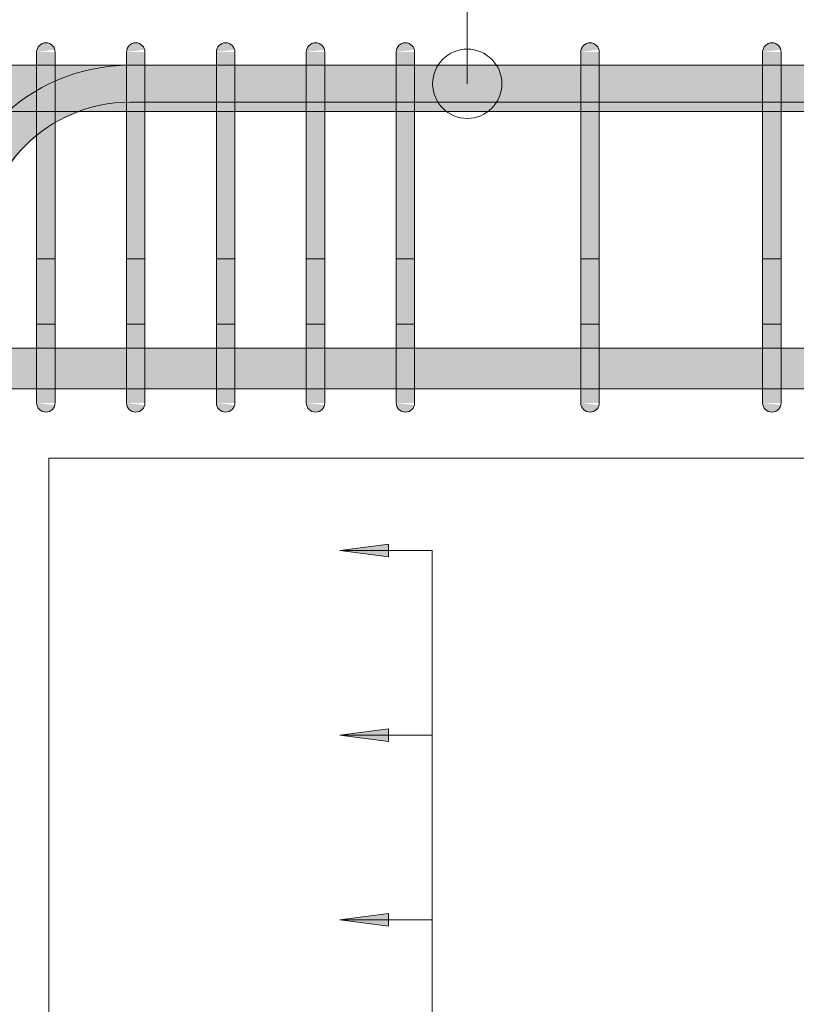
# Model space of a CAD drawing. Header units: millimetres. Extents: x 4307 to 42792, y 1610 to 10025.
# Tile 243 of 256: x 35072 to 35492, y 8374 to 8908. Entities that reach past the tile are written whole.
import ezdxf

# ---------------------------------------------------------------- set-up
doc = ezdxf.new("R2010")
doc.units = ezdxf.units.MM
for name, color, linetype, lineweight in [('A-ANNO-DIMS', 211, 'Continuous', 5), ('A-ANNO-DIMS-25', 211, 'Continuous', 5), ('S-BEAM', 12, 'Continuous', 9), ('S-COLS', 52, 'Continuous', 9), ('S-RBAR', 171, 'Continuous', 5), ('S-RBAR-IDEN', 171, 'Continuous', 5)]:
    doc.layers.add(name, color=color, linetype=linetype, lineweight=lineweight)
doc.styles.add('Arial_1', font='arial.ttf', dxfattribs={"height": 62.5})
doc.dimstyles.new('Výztuž_kusy__řezy__5', dxfattribs={"dimscale": 304.8, "dimtxt": 0.18, "dimasz": 0, "dimexe": 0, "dimexo": 0.0625, "dimgap": 0.082021, "dimtad": 1, "dimdec": 0, "dimzin": 0, "dimdsep": 46, "dimtxsty": 'Arial_1', "dimblk1": 'NONE', "dimblk2": 'NONE', "dimsah": 1, "dimcen": 0.09, "dimazin": 0, "dimtfac": 1, "dimtdec": 4, "dimtix": 1, "dimtmove": 0, "dimatfit": 3, "dimfxl": 0.164042, "dimfxlon": 1, "dimtvp": 1, "dimtfill": 1, "dimtolj": 1, "dimtzin": 0, "dimarcsym": 2})

# ---------------------------------------------------------------- blocks, each defined once
blk = doc.blocks.new('DIMBLOCK1040-V3')
at = {"layer": 'A-ANNO-DIMS-25'}
for points in [[(35244.99, 8420), (35271.28, 8416.54), (35271.28, 8423.46)], [(35244.99, 8320), (35271.28, 8316.54), (35271.28, 8323.46)]]:
    blk.add_hatch(color=256, dxfattribs=at).paths.add_polyline_path(points)
for p, q in [((35271.28, 8423.46), (35244.99, 8420)), ((35244.99, 8420), (35271.28, 8416.54)), ((35294.99, 8420), (35244.99, 8420)), ((35271.28, 8416.54), (35271.28, 8423.46)), ((35294.99, 8320), (35294.99, 8420)), ((35294.99, 8420), (35294.99, 8420)), ((35271.28, 8323.46), (35244.99, 8320)), ((35244.99, 8320), (35271.28, 8316.54)), ((35294.99, 8320), (35244.99, 8320)), ((35271.28, 8316.54), (35271.28, 8323.46)), ((35294.99, 8320), (35294.99, 8320))]:
    blk.add_line(p, q, dxfattribs=at)
blk = doc.blocks.new('_None')
blk = doc.blocks.new('DIMBLOCK1041-V3')
at = {"layer": 'A-ANNO-DIMS-25'}
for points in [[(35244.99, 8520), (35271.28, 8516.54), (35271.28, 8523.46)], [(35244.99, 8420), (35271.28, 8416.54), (35271.28, 8423.46)]]:
    blk.add_hatch(color=256, dxfattribs=at).paths.add_polyline_path(points)
for p, q in [((35271.28, 8523.46), (35244.99, 8520)), ((35271.28, 8516.54), (35271.28, 8523.46)), ((35244.99, 8520), (35271.28, 8516.54)), ((35294.99, 8520), (35244.99, 8520)), ((35294.99, 8420), (35294.99, 8520)), ((35294.99, 8520), (35294.99, 8520)), ((35271.28, 8423.46), (35244.99, 8420)), ((35244.99, 8420), (35271.28, 8416.54)), ((35294.99, 8420), (35244.99, 8420)), ((35271.28, 8416.54), (35271.28, 8423.46)), ((35294.99, 8420), (35294.99, 8420))]:
    blk.add_line(p, q, dxfattribs=at)
blk = doc.blocks.new('DIMBLOCK1042-V3')
at = {"layer": 'A-ANNO-DIMS-25'}
for points in [[(35244.99, 8620), (35271.28, 8616.54), (35271.28, 8623.46)], [(35244.99, 8520), (35271.28, 8516.54), (35271.28, 8523.46)]]:
    blk.add_hatch(color=256, dxfattribs=at).paths.add_polyline_path(points)
for p, q in [((35271.28, 8623.46), (35244.99, 8620)), ((35271.28, 8616.54), (35271.28, 8623.46)), ((35244.99, 8620), (35271.28, 8616.54)), ((35294.99, 8620), (35244.99, 8620)), ((35294.99, 8520), (35294.99, 8620)), ((35294.99, 8620), (35294.99, 8620)), ((35271.28, 8523.46), (35244.99, 8520)), ((35271.28, 8516.54), (35271.28, 8523.46)), ((35244.99, 8520), (35271.28, 8516.54)), ((35294.99, 8520), (35244.99, 8520)), ((35294.99, 8520), (35294.99, 8520))]:
    blk.add_line(p, q, dxfattribs=at)
blk = doc.blocks.new('DIMBLOCK1043-V3')
at = {"layer": 'A-ANNO-DIMS-25'}
for points in [[(35244.99, 8620), (35271.28, 8616.54), (35271.28, 8623.46)], [(35244.99, 8520), (35271.28, 8516.54), (35271.28, 8523.46)], [(35244.99, 8420), (35271.28, 8416.54), (35271.28, 8423.46)], [(35244.99, 8320), (35271.28, 8316.54), (35271.28, 8323.46)], [(35244.99, 8220), (35271.28, 8216.54), (35271.28, 8223.46)], [(35244.99, 8120), (35271.28, 8116.54), (35271.28, 8123.46)], [(35244.99, 8020), (35271.28, 8016.54), (35271.28, 8023.46)], [(35244.99, 7920), (35271.28, 7916.54), (35271.28, 7923.46)], [(35244.99, 7820), (35271.28, 7816.54), (35271.28, 7823.46)], [(35244.99, 7720), (35271.28, 7716.54), (35271.28, 7723.46)], [(35244.99, 7620), (35271.28, 7616.54), (35271.28, 7623.46)], [(35244.99, 7520), (35271.28, 7516.54), (35271.28, 7523.46)], [(35244.99, 7420), (35271.28, 7416.54), (35271.28, 7423.46)], [(35244.99, 7320), (35271.28, 7316.54), (35271.28, 7323.46)], [(35244.99, 7220), (35271.28, 7216.54), (35271.28, 7223.46)], [(35244.99, 7120), (35271.28, 7116.54), (35271.28, 7123.46)], [(35244.99, 7020), (35271.28, 7016.54), (35271.28, 7023.46)], [(35244.99, 6920), (35271.28, 6916.54), (35271.28, 6923.46)], [(35244.99, 6820), (35271.28, 6816.54), (35271.28, 6823.46)], [(35244.99, 6720), (35271.28, 6716.54), (35271.28, 6723.46)], [(35244.99, 6620), (35271.28, 6616.54), (35271.28, 6623.46)], [(35244.99, 6520), (35271.28, 6516.54), (35271.28, 6523.46)], [(35244.99, 6420), (35271.28, 6416.54), (35271.28, 6423.46)], [(35244.99, 6320), (35271.28, 6316.54), (35271.28, 6323.46)], [(35244.99, 6220), (35271.28, 6216.54), (35271.28, 6223.46)], [(35244.99, 6120), (35271.28, 6116.54), (35271.28, 6123.46)], [(35244.99, 6020), (35271.28, 6016.54), (35271.28, 6023.46)], [(35244.99, 5920), (35271.28, 5916.54), (35271.28, 5923.46)]]:
    blk.add_hatch(color=256, dxfattribs=at).paths.add_polyline_path(points)
for p, q in [((35271.28, 8623.46), (35244.99, 8620)), ((35271.28, 8616.54), (35271.28, 8623.46)), ((35244.99, 8620), (35271.28, 8616.54)), ((35294.99, 8620), (35244.99, 8620)), ((35294.99, 5920), (35294.99, 8620)), ((35294.99, 8520), (35294.99, 8620)), ((35294.99, 8620), (35294.99, 8620)), ((35271.28, 8523.46), (35244.99, 8520)), ((35271.28, 8516.54), (35271.28, 8523.46)), ((35244.99, 8520), (35271.28, 8516.54)), ((35294.99, 8520), (35244.99, 8520)), ((35294.99, 8420), (35294.99, 8520)), ((35294.99, 8520), (35294.99, 8520)), ((35271.28, 8423.46), (35244.99, 8420)), ((35244.99, 8420), (35271.28, 8416.54)), ((35294.99, 8420), (35244.99, 8420)), ((35271.28, 8416.54), (35271.28, 8423.46)), ((35294.99, 8320), (35294.99, 8420)), ((35294.99, 8420), (35294.99, 8420)), ((35271.28, 8323.46), (35244.99, 8320)), ((35244.99, 8320), (35271.28, 8316.54)), ((35294.99, 8320), (35244.99, 8320)), ((35271.28, 8316.54), (35271.28, 8323.46)), ((35294.99, 8220), (35294.99, 8320)), ((35294.99, 8320), (35294.99, 8320)), ((35271.28, 8223.46), (35244.99, 8220)), ((35271.28, 8216.54), (35271.28, 8223.46)), ((35244.99, 8220), (35271.28, 8216.54)), ((35294.99, 8220), (35244.99, 8220)), ((35294.99, 8120), (35294.99, 8220)), ((35294.99, 8220), (35294.99, 8220)), ((35271.28, 8123.46), (35244.99, 8120)), ((35271.28, 8116.54), (35271.28, 8123.46)), ((35244.99, 8120), (35271.28, 8116.54)), ((35294.99, 8120), (35244.99, 8120)), ((35294.99, 8020), (35294.99, 8120)), ((35294.99, 8120), (35294.99, 8120)), ((35271.28, 8023.46), (35244.99, 8020)), ((35244.99, 8020), (35271.28, 8016.54)), ((35294.99, 8020), (35244.99, 8020)), ((35271.28, 8016.54), (35271.28, 8023.46)), ((35294.99, 7920), (35294.99, 8020)), ((35294.99, 8020), (35294.99, 8020)), ((35271.28, 7923.46), (35244.99, 7920)), ((35244.99, 7920), (35271.28, 7916.54)), ((35294.99, 7920), (35244.99, 7920)), ((35271.28, 7916.54), (35271.28, 7923.46)), ((35294.99, 7820), (35294.99, 7920)), ((35294.99, 7920), (35294.99, 7920)), ((35271.28, 7823.46), (35244.99, 7820)), ((35271.28, 7816.54), (35271.28, 7823.46)), ((35244.99, 7820), (35271.28, 7816.54)), ((35294.99, 7820), (35244.99, 7820)), ((35294.99, 7720), (35294.99, 7820)), ((35294.99, 7820), (35294.99, 7820)), ((35271.28, 7723.46), (35244.99, 7720)), ((35271.28, 7716.54), (35271.28, 7723.46)), ((35244.99, 7720), (35271.28, 7716.54)), ((35294.99, 7720), (35244.99, 7720)), ((35294.99, 7620), (35294.99, 7720)), ((35294.99, 7720), (35294.99, 7720)), ((35271.28, 7623.46), (35244.99, 7620)), ((35244.99, 7620), (35271.28, 7616.54)), ((35294.99, 7620), (35244.99, 7620)), ((35271.28, 7616.54), (35271.28, 7623.46)), ((35294.99, 7520), (35294.99, 7620)), ((35294.99, 7620), (35294.99, 7620)), ((35271.28, 7523.46), (35244.99, 7520)), ((35244.99, 7520), (35271.28, 7516.54)), ((35294.99, 7520), (35244.99, 7520)), ((35271.28, 7516.54), (35271.28, 7523.46)), ((35294.99, 7420), (35294.99, 7520)), ((35294.99, 7520), (35294.99, 7520)), ((35271.28, 7423.46), (35244.99, 7420)), ((35271.28, 7416.54), (35271.28, 7423.46)), ((35244.99, 7420), (35271.28, 7416.54)), ((35294.99, 7420), (35244.99, 7420)), ((35294.99, 7320), (35294.99, 7420)), ((35294.99, 7420), (35294.99, 7420)), ((35271.28, 7323.46), (35244.99, 7320)), ((35271.28, 7316.54), (35271.28, 7323.46)), ((35244.99, 7320), (35271.28, 7316.54)), ((35294.99, 7320), (35244.99, 7320)), ((35294.99, 7220), (35294.99, 7320)), ((35294.99, 7320), (35294.99, 7320)), ((35271.28, 7223.46), (35244.99, 7220)), ((35244.99, 7220), (35271.28, 7216.54)), ((35294.99, 7220), (35244.99, 7220)), ((35271.28, 7216.54), (35271.28, 7223.46)), ((35294.99, 7120), (35294.99, 7220)), ((35294.99, 7220), (35294.99, 7220)), ((35271.28, 7123.46), (35244.99, 7120)), ((35244.99, 7120), (35271.28, 7116.54)), ((35294.99, 7120), (35244.99, 7120)), ((35271.28, 7116.54), (35271.28, 7123.46)), ((35294.99, 7020), (35294.99, 7120)), ((35294.99, 7120), (35294.99, 7120)), ((35271.28, 7023.46), (35244.99, 7020)), ((35271.28, 7016.54), (35271.28, 7023.46)), ((35244.99, 7020), (35271.28, 7016.54)), ((35294.99, 7020), (35244.99, 7020)), ((35294.99, 6920), (35294.99, 7020)), ((35294.99, 7020), (35294.99, 7020)), ((35271.28, 6923.46), (35244.99, 6920)), ((35271.28, 6916.54), (35271.28, 6923.46)), ((35244.99, 6920), (35271.28, 6916.54)), ((35294.99, 6920), (35244.99, 6920)), ((35294.99, 6820), (35294.99, 6920)), ((35294.99, 6920), (35294.99, 6920)), ((35271.28, 6823.46), (35244.99, 6820)), ((35244.99, 6820), (35271.28, 6816.54)), ((35294.99, 6820), (35244.99, 6820)), ((35271.28, 6816.54), (35271.28, 6823.46)), ((35294.99, 6720), (35294.99, 6820)), ((35294.99, 6820), (35294.99, 6820)), ((35271.28, 6723.46), (35244.99, 6720)), ((35244.99, 6720), (35271.28, 6716.54)), ((35294.99, 6720), (35244.99, 6720)), ((35271.28, 6716.54), (35271.28, 6723.46)), ((35294.99, 6620), (35294.99, 6720)), ((35294.99, 6720), (35294.99, 6720)), ((35271.28, 6623.46), (35244.99, 6620)), ((35271.28, 6616.54), (35271.28, 6623.46)), ((35244.99, 6620), (35271.28, 6616.54)), ((35294.99, 6620), (35244.99, 6620)), ((35294.99, 6520), (35294.99, 6620)), ((35294.99, 6620), (35294.99, 6620)), ((35271.28, 6523.46), (35244.99, 6520)), ((35271.28, 6516.54), (35271.28, 6523.46)), ((35244.99, 6520), (35271.28, 6516.54)), ((35294.99, 6520), (35244.99, 6520)), ((35294.99, 6420), (35294.99, 6520)), ((35294.99, 6520), (35294.99, 6520)), ((35271.28, 6423.46), (35244.99, 6420)), ((35244.99, 6420), (35271.28, 6416.54)), ((35294.99, 6420), (35244.99, 6420)), ((35271.28, 6416.54), (35271.28, 6423.46)), ((35294.99, 6320), (35294.99, 6420)), ((35294.99, 6420), (35294.99, 6420)), ((35271.28, 6323.46), (35244.99, 6320)), ((35244.99, 6320), (35271.28, 6316.54)), ((35294.99, 6320), (35244.99, 6320)), ((35271.28, 6316.54), (35271.28, 6323.46)), ((35294.99, 6220), (35294.99, 6320)), ((35294.99, 6320), (35294.99, 6320)), ((35271.28, 6223.46), (35244.99, 6220)), ((35271.28, 6216.54), (35271.28, 6223.46)), ((35244.99, 6220), (35271.28, 6216.54)), ((35294.99, 6220), (35244.99, 6220)), ((35294.99, 6120), (35294.99, 6220)), ((35294.99, 6220), (35294.99, 6220)), ((35271.28, 6123.46), (35244.99, 6120)), ((35271.28, 6116.54), (35271.28, 6123.46)), ((35244.99, 6120), (35271.28, 6116.54)), ((35294.99, 6120), (35244.99, 6120)), ((35294.99, 6020), (35294.99, 6120)), ((35294.99, 6120), (35294.99, 6120)), ((35271.28, 6023.46), (35244.99, 6020)), ((35244.99, 6020), (35271.28, 6016.54)), ((35294.99, 6020), (35244.99, 6020)), ((35271.28, 6016.54), (35271.28, 6023.46)), ((35294.99, 5920), (35294.99, 6020)), ((35294.99, 6020), (35294.99, 6020)), ((35271.28, 5923.46), (35244.99, 5920)), ((35244.99, 5920), (35271.28, 5916.54)), ((35294.99, 5920), (35244.99, 5920)), ((35271.28, 5916.54), (35271.28, 5923.46)), ((35294.99, 5920), (35294.99, 5920))]:
    blk.add_line(p, q, dxfattribs=at)

msp = doc.modelspace()

# ---------------------------------------------------------------- hatches: boundary and pattern name
at = {"layer": 'S-RBAR'}
for points in [[(35080.76, 8890), (35090.59, 8891.29), (35090.09, 8892.5), (35089.3, 8893.54), (35088.26, 8894.33), (35087.06, 8894.83), (35085.76, 8895), (35084.47, 8894.83), (35083.26, 8894.33), (35082.23, 8893.54), (35081.38, 8892.37), (35080.93, 8891.29)], [(35129.45, 8890), (35139.28, 8891.29), (35138.78, 8892.5), (35137.99, 8893.54), (35136.95, 8894.33), (35135.74, 8894.83), (35134.45, 8895), (35133.16, 8894.83), (35131.95, 8894.33), (35130.91, 8893.54), (35130.06, 8892.37), (35129.62, 8891.29)], [(35178.14, 8890), (35187.97, 8891.29), (35187.47, 8892.5), (35186.67, 8893.54), (35185.64, 8894.33), (35184.43, 8894.83), (35183.14, 8895), (35181.84, 8894.83), (35180.64, 8894.33), (35179.6, 8893.54), (35178.75, 8892.37), (35178.31, 8891.29)], [(35226.83, 8890), (35236.66, 8891.29), (35236.16, 8892.5), (35235.36, 8893.54), (35234.33, 8894.33), (35233.12, 8894.83), (35231.83, 8895), (35230.53, 8894.83), (35229.33, 8894.33), (35228.29, 8893.54), (35227.44, 8892.37), (35227, 8891.29)], [(35275.52, 8890), (35285.35, 8891.29), (35284.85, 8892.5), (35284.05, 8893.54), (35283.02, 8894.33), (35281.81, 8894.83), (35280.52, 8895), (35279.22, 8894.83), (35278.02, 8894.33), (35276.98, 8893.54), (35276.13, 8892.37), (35275.69, 8891.29)], [(35375.52, 8890), (35385.35, 8891.29), (35384.85, 8892.5), (35384.05, 8893.54), (35383.02, 8894.33), (35381.81, 8894.83), (35380.52, 8895), (35379.22, 8894.83), (35378.02, 8894.33), (35376.98, 8893.54), (35376.13, 8892.37), (35375.69, 8891.29)], [(35474.03, 8890), (35483.86, 8891.29), (35483.36, 8892.5), (35482.57, 8893.54), (35481.53, 8894.33), (35480.33, 8894.83), (35479.03, 8895), (35477.74, 8894.83), (35476.53, 8894.33), (35475.5, 8893.54), (35474.7, 8892.5), (35474.2, 8891.29)], [(35090.76, 8865), (35090.59, 8890), (35080.76, 8890), (35080.76, 8865), (35084.84, 8865)], [(35139.45, 8865), (35139.45, 8890), (35129.45, 8890), (35129.45, 8865)], [(35188.14, 8865), (35188.14, 8890), (35178.14, 8890), (35178.14, 8865)], [(35236.83, 8865), (35236.83, 8890), (35226.83, 8890), (35226.83, 8865)], [(35285.52, 8865), (35285.52, 8890), (35275.52, 8890), (35275.52, 8865)], [(35385.52, 8865), (35385.52, 8890), (35375.52, 8890), (35375.52, 8865)], [(35484.03, 8865), (35483.86, 8890), (35474.03, 8890), (35474.03, 8865), (35477.79, 8865)], [(35084.84, 8725), (35090.76, 8725), (35090.76, 8865), (35080.76, 8865), (35080.76, 8725)], [(35139.45, 8725), (35139.45, 8865), (35129.45, 8865), (35129.45, 8725)], [(35188.14, 8725), (35188.14, 8865), (35178.14, 8865), (35178.14, 8725)], [(35236.83, 8725), (35236.83, 8865), (35226.83, 8865), (35226.83, 8725)], [(35285.52, 8725), (35285.52, 8865), (35275.52, 8865), (35275.52, 8725)], [(35385.52, 8725), (35385.52, 8865), (35375.52, 8865), (35375.52, 8725)], [(35484.03, 8725), (35484.03, 8865), (35474.03, 8865), (35474.03, 8725), (35477.79, 8725)], [(35090.59, 8700), (35090.76, 8700), (35090.76, 8725), (35080.76, 8725), (35080.76, 8700), (35085.76, 8700)], [(35139.28, 8700), (35139.45, 8700), (35139.45, 8725), (35129.45, 8725), (35129.45, 8700), (35134.45, 8700)], [(35187.97, 8700), (35188.14, 8700), (35188.14, 8725), (35178.14, 8725), (35178.14, 8700), (35183.14, 8700)], [(35236.66, 8700), (35236.83, 8700), (35236.83, 8725), (35226.83, 8725), (35226.83, 8700), (35230.53, 8700)], [(35285.35, 8700), (35285.52, 8700), (35285.52, 8725), (35275.52, 8725), (35275.52, 8700), (35280.52, 8700)], [(35385.35, 8700), (35385.52, 8700), (35385.52, 8725), (35375.52, 8725), (35375.52, 8700), (35380.52, 8700)], [(35484.03, 8700), (35484.03, 8725), (35474.03, 8725), (35474.03, 8700), (35483.86, 8700)], [(35085.76, 8695), (35087.06, 8695.17), (35088.26, 8695.67), (35089.3, 8696.46), (35090.09, 8697.5), (35090.59, 8698.71), (35080.76, 8700), (35080.93, 8698.71), (35081.43, 8697.5), (35082.23, 8696.46), (35083.26, 8695.67), (35084.84, 8695.12)], [(35134.45, 8695), (35135.74, 8695.17), (35136.95, 8695.67), (35137.99, 8696.46), (35138.78, 8697.5), (35139.28, 8698.71), (35129.45, 8700), (35129.62, 8698.71), (35130.12, 8697.5), (35130.91, 8696.46), (35131.95, 8695.67), (35133.16, 8695.17)], [(35183.14, 8695), (35184.43, 8695.17), (35185.64, 8695.67), (35186.67, 8696.46), (35187.47, 8697.5), (35187.97, 8698.71), (35178.14, 8700), (35178.31, 8698.71), (35178.81, 8697.5), (35179.6, 8696.46), (35180.64, 8695.67), (35181.84, 8695.17)], [(35231.83, 8695), (35233.12, 8695.17), (35234.33, 8695.67), (35235.36, 8696.46), (35236.16, 8697.5), (35236.66, 8698.71), (35226.83, 8700), (35227, 8698.71), (35227.5, 8697.5), (35228.29, 8696.46), (35229.33, 8695.67), (35230.53, 8695.17)], [(35280.52, 8695), (35281.81, 8695.17), (35283.02, 8695.67), (35284.05, 8696.46), (35284.85, 8697.5), (35285.35, 8698.71), (35275.52, 8700), (35275.69, 8698.71), (35276.19, 8697.5), (35276.98, 8696.46), (35278.02, 8695.67), (35279.22, 8695.17)], [(35380.52, 8695), (35381.81, 8695.17), (35383.02, 8695.67), (35384.05, 8696.46), (35384.85, 8697.5), (35385.35, 8698.71), (35375.52, 8700), (35375.69, 8698.71), (35376.19, 8697.5), (35376.98, 8696.46), (35378.02, 8695.67), (35379.22, 8695.17)], [(35479.03, 8695), (35480.33, 8695.17), (35481.53, 8695.67), (35482.57, 8696.46), (35483.36, 8697.5), (35483.86, 8698.71), (35474.03, 8700), (35474.2, 8698.71), (35474.7, 8697.5), (35475.5, 8696.46), (35476.53, 8695.67), (35477.79, 8695.16)]]:
    msp.add_hatch(color=7, dxfattribs=at).paths.add_polyline_path(points)
h = msp.add_hatch(color=7, dxfattribs=at)
h.paths.add_polyline_path([(35779.59, 8857.8), (35868.11, 8857.8), (35868.11, 8882.8), (35779.59, 8882.8), (35779.59, 8865)])
h.paths.add_polyline_path([(38077.38, 8857.8), (38077.38, 8882.8), (37887.78, 8882.8), (37887.78, 8857.8), (38010.07, 8857.8)])
h.paths.add_polyline_path([(33127.61, 8857.8), (33311.76, 8857.8), (33311.76, 8882.8), (33127.61, 8882.8)])
h.paths.add_polyline_path([(35671.07, 8857.8), (35671.07, 8882.8), (35582.55, 8882.8), (35582.55, 8857.8), (35652.43, 8857.8)])
h.paths.add_polyline_path([(33321.76, 8857.8), (33511.14, 8857.8), (33511.14, 8882.8), (33321.76, 8882.8), (33321.76, 8865)])
h.paths.add_polyline_path([(35739.75, 8857.8), (35769.59, 8857.8), (35769.59, 8882.8), (35681.07, 8882.8), (35681.07, 8857.8)])
h.paths.add_polyline_path([(37877.78, 8857.8), (37877.78, 8882.8), (37688.18, 8882.8), (37688.18, 8857.8), (37835.43, 8857.8)])
h.paths.add_polyline_path([(33521.14, 8857.8), (33710.52, 8857.8), (33710.52, 8882.8), (33521.14, 8882.8), (33521.14, 8865)])
h.paths.add_polyline_path([(35572.55, 8857.8), (35572.55, 8882.8), (35484.03, 8882.8), (35484.03, 8857.8), (35565.11, 8857.8)])
h.paths.add_polyline_path([(33720.52, 8857.8), (33910.52, 8857.8), (33910.52, 8882.8), (33720.52, 8882.8), (33720.52, 8865)])
h.paths.add_polyline_path([(35878.11, 8857.8), (35966.62, 8857.8), (35966.62, 8882.8), (35878.11, 8882.8), (35878.11, 8865)])
h.paths.add_polyline_path([(37678.18, 8857.8), (37678.18, 8882.8), (37488.57, 8882.8), (37488.57, 8857.8), (37660.79, 8857.8)])
h.paths.add_polyline_path([(33920.52, 8857.8), (33999.63, 8857.8), (33999.63, 8882.8), (33920.52, 8882.8), (33920.52, 8865)])
h.paths.add_polyline_path([(35474.03, 8857.8), (35474.03, 8882.8), (35385.52, 8882.8), (35385.52, 8857.8), (35390.47, 8857.8)])
h.paths.add_polyline_path([(34009.63, 8857.8), (34088.74, 8857.8), (34088.74, 8882.8), (34009.63, 8882.8), (34009.63, 8865)])
h.paths.add_polyline_path([(35375.52, 8857.8), (35375.52, 8882.8), (35285.52, 8882.8), (35285.52, 8857.8), (35303.14, 8857.8)])
h.paths.add_polyline_path([(34098.74, 8857.8), (34177.85, 8857.8), (34177.85, 8882.8), (34098.74, 8882.8), (34098.74, 8865)])
h.paths.add_polyline_path([(35976.62, 8857.8), (36065.14, 8857.8), (36065.14, 8882.8), (35976.62, 8882.8), (35976.62, 8865)])
h.paths.add_polyline_path([(34953.86, 8857.8), (34983.38, 8857.8), (34983.38, 8882.8), (34944.7, 8882.8), (34944.7, 8857.8)])
h.paths.add_polyline_path([(37478.57, 8857.8), (37478.57, 8882.8), (37288.97, 8882.8), (37288.97, 8857.8), (37398.83, 8857.8)])
h.paths.add_polyline_path([(34187.85, 8857.8), (34266.96, 8857.8), (34266.96, 8882.8), (34187.85, 8882.8), (34187.85, 8865)])
h.paths.add_polyline_path([(35275.52, 8857.8), (35275.52, 8882.8), (35236.83, 8882.8), (35236.83, 8857.8), (35259.48, 8857.8)])
h.paths.add_polyline_path([(34276.96, 8857.8), (34356.08, 8857.8), (34356.08, 8882.8), (34276.96, 8882.8), (34276.96, 8865)])
h.paths.add_polyline_path([(37278.97, 8857.8), (37278.97, 8882.8), (37089.37, 8882.8), (37089.37, 8857.8), (37224.19, 8857.8)])
h.paths.add_polyline_path([(34366.08, 8857.8), (34445.19, 8857.8), (34445.19, 8882.8), (34366.08, 8882.8), (34366.08, 8865)])
h.paths.add_polyline_path([(36370.7, 8857.8), (36459.21, 8857.8), (36459.21, 8882.8), (36370.7, 8882.8), (36370.7, 8865)])
h.paths.add_polyline_path([(34993.38, 8857.8), (35032.07, 8857.8), (35032.07, 8882.8), (34993.38, 8882.8), (34993.38, 8865)])
h.paths.add_polyline_path([(35226.83, 8857.8), (35226.83, 8882.8), (35188.14, 8882.8), (35188.14, 8857.8), (35215.82, 8857.8)])
h.paths.add_polyline_path([(34455.19, 8857.8), (34545.19, 8857.8), (34545.19, 8882.8), (34455.19, 8882.8), (34455.19, 8865)])
h.paths.add_polyline_path([(36075.14, 8857.8), (36163.66, 8857.8), (36163.66, 8882.8), (36075.14, 8882.8), (36075.14, 8865)])
h.paths.add_polyline_path([(37079.37, 8857.8), (37079.37, 8882.8), (36889.77, 8882.8), (36889.77, 8857.8), (37049.55, 8857.8)])
h.paths.add_polyline_path([(36350.99, 8857.8), (36360.7, 8857.8), (36360.7, 8882.8), (36272.18, 8882.8), (36272.18, 8857.8)])
h.paths.add_polyline_path([(34555.19, 8857.8), (34593.88, 8857.8), (34593.88, 8882.8), (34555.19, 8882.8), (34555.19, 8865)])
h.paths.add_polyline_path([(35178.14, 8857.8), (35178.14, 8882.8), (35139.45, 8882.8), (35139.45, 8857.8), (35172.16, 8857.8)])
h.paths.add_polyline_path([(34934.7, 8857.8), (34934.7, 8882.8), (34896.01, 8882.8), (34896.01, 8857.8), (34910.2, 8857.8)])
h.paths.add_polyline_path([(34603.88, 8857.8), (34642.56, 8857.8), (34642.56, 8882.8), (34603.88, 8882.8), (34603.88, 8865)])
h.paths.add_polyline_path([(36879.77, 8857.8), (36879.77, 8882.8), (36764.77, 8882.8), (36764.77, 8857.8), (36874.91, 8857.8)])
h.paths.add_polyline_path([(35080.76, 8857.8), (35080.76, 8882.8), (35042.07, 8882.8), (35042.07, 8857.8)])
h.paths.add_polyline_path([(34691.25, 8857.8), (34691.25, 8882.8), (34652.56, 8882.8), (34652.56, 8857.8)])
h.paths.add_polyline_path([(36469.21, 8857.8), (36557.73, 8857.8), (36557.73, 8882.8), (36469.21, 8882.8), (36469.21, 8865)])
h.paths.add_polyline_path([(36173.66, 8857.8), (36262.18, 8857.8), (36262.18, 8882.8), (36173.66, 8882.8), (36173.66, 8865)])
h.paths.add_polyline_path([(34886.01, 8857.8), (34886.01, 8882.8), (34847.32, 8882.8), (34847.32, 8857.8), (34866.54, 8857.8)])
h.paths.add_polyline_path([(36754.77, 8857.8), (36754.77, 8882.8), (36666.25, 8882.8), (36666.25, 8857.8), (36700.27, 8857.8)])
h.paths.add_polyline_path([(34701.25, 8857.8), (34739.94, 8857.8), (34739.94, 8882.8), (34701.25, 8882.8), (34701.25, 8862.19)])
h.paths.add_polyline_path([(35129.45, 8857.8), (35129.45, 8882.8), (35090.76, 8882.8), (35090.76, 8857.8), (35128.5, 8857.8)])
h.paths.add_polyline_path([(34749.94, 8857.8), (34788.63, 8857.8), (34788.63, 8882.8), (34749.94, 8882.8), (34749.94, 8862.19)])
h.paths.add_polyline_path([(36656.25, 8857.8), (36656.25, 8882.8), (36567.73, 8882.8), (36567.73, 8857.8), (36612.95, 8857.8)])
h.paths.add_polyline_path([(34837.32, 8857.8), (34837.32, 8882.8), (34798.63, 8882.8), (34798.63, 8857.8), (34822.88, 8857.8)])
h = msp.add_hatch(color=7, dxfattribs=at)
h.paths.add_polyline_path([(35051.23, 8782.8), (35053.96, 8803.51), (35061.95, 8822.8), (35074.66, 8839.37), (35080.76, 8844.05), (35080.76, 8857.8), (35066.11, 8857.8), (35060.52, 8853.51), (35044.3, 8832.02), (35042.07, 8826.64), (35042.07, 8782.8)])
h.paths.add_polyline_path([(35032.07, 8782.8), (35032.07, 8789.21), (35031.23, 8782.8)])
h.paths.add_polyline_path([(35090.76, 8851.73), (35091.23, 8852.09), (35105.03, 8857.8), (35090.76, 8857.8), (35090.76, 8852.09)])
h = msp.add_hatch(color=7, dxfattribs=at)
h.paths.add_polyline_path([(38097.39, 8707.64), (38276.98, 8707.92), (38276.98, 8729.64), (38087.38, 8729.64), (38087.38, 8707.64)])
h.paths.add_polyline_path([(34944.7, 8707.64), (34983.38, 8707.92), (34983.38, 8729.64), (34944.7, 8729.64), (34944.7, 8707.92)])
h.paths.add_polyline_path([(40287.01, 8707.64), (40374.45, 8707.92), (40374.45, 8729.64), (40287.01, 8729.64), (40287.01, 8707.92)])
h.paths.add_polyline_path([(34927.38, 8707.64), (34934.7, 8707.92), (34934.7, 8729.64), (34927.38, 8729.64), (34927.38, 8707.92)])
h.paths.add_polyline_path([(40277.01, 8707.64), (40277.01, 8729.64), (40189.56, 8729.64), (40189.56, 8707.64), (40236.73, 8707.64)])
h.paths.add_polyline_path([(34993.38, 8707.64), (35032.07, 8707.92), (35032.07, 8729.64), (34993.38, 8729.64), (34993.38, 8707.92)])
h.paths.add_polyline_path([(40179.56, 8707.64), (40179.56, 8729.64), (40092.11, 8729.64), (40092.11, 8707.64), (40149.41, 8707.64)])
h.paths.add_polyline_path([(35042.07, 8707.64), (35080.76, 8707.92), (35080.76, 8729.64), (35042.07, 8729.64), (35042.07, 8707.92)])
h.paths.add_polyline_path([(35090.76, 8707.64), (35129.45, 8707.92), (35129.45, 8729.64), (35090.76, 8729.64), (35090.76, 8707.92)])
h.paths.add_polyline_path([(40082.11, 8707.64), (40082.11, 8729.64), (39994.67, 8729.64), (39994.67, 8707.64), (40062.09, 8707.64)])
h.paths.add_polyline_path([(35139.45, 8707.64), (35178.14, 8707.92), (35178.14, 8729.64), (35139.45, 8729.64), (35139.45, 8707.92)])
h.paths.add_polyline_path([(35188.14, 8707.64), (35226.83, 8707.92), (35226.83, 8729.64), (35188.14, 8729.64), (35188.14, 8707.92)])
h.paths.add_polyline_path([(39984.67, 8707.64), (39984.67, 8729.64), (39897.22, 8729.64), (39897.22, 8707.64), (39974.77, 8707.64)])
h.paths.add_polyline_path([(35236.83, 8707.64), (35275.52, 8707.92), (35275.52, 8729.64), (35236.83, 8729.64), (35236.83, 8707.92)])
h.paths.add_polyline_path([(35285.52, 8707.64), (35375.52, 8707.92), (35375.52, 8729.64), (35285.52, 8729.64), (35285.52, 8707.92)])
h.paths.add_polyline_path([(35385.52, 8707.64), (35474.03, 8707.92), (35474.03, 8729.64), (35385.52, 8729.64), (35385.52, 8707.92)])
h.paths.add_polyline_path([(35484.03, 8707.64), (35572.55, 8707.92), (35572.55, 8729.64), (35484.03, 8729.64), (35484.03, 8707.92)])
h.paths.add_polyline_path([(35582.55, 8707.64), (35671.07, 8707.92), (35671.07, 8729.64), (35582.55, 8729.64), (35582.55, 8707.92)])
h.paths.add_polyline_path([(35681.07, 8707.64), (35769.59, 8707.92), (35769.59, 8729.64), (35681.07, 8729.64), (35681.07, 8707.92)])
h.paths.add_polyline_path([(35779.59, 8707.64), (35868.11, 8707.92), (35868.11, 8729.64), (35779.59, 8729.64), (35779.59, 8707.92)])
h.paths.add_polyline_path([(35878.11, 8707.64), (35966.62, 8707.92), (35966.62, 8729.64), (35878.11, 8729.64), (35878.11, 8707.92)])
h.paths.add_polyline_path([(35976.62, 8707.64), (36065.14, 8707.92), (36065.14, 8729.64), (35976.62, 8729.64), (35976.62, 8707.92)])
h.paths.add_polyline_path([(36075.14, 8707.64), (36163.66, 8707.92), (36163.66, 8729.64), (36075.14, 8729.64), (36075.14, 8707.92)])
h.paths.add_polyline_path([(36173.66, 8707.64), (36262.18, 8707.92), (36262.18, 8729.64), (36173.66, 8729.64), (36173.66, 8707.92)])
h.paths.add_polyline_path([(36272.18, 8707.64), (36360.7, 8707.92), (36360.7, 8729.64), (36272.18, 8729.64), (36272.18, 8707.92)])
h.paths.add_polyline_path([(36370.7, 8707.64), (36459.21, 8707.92), (36459.21, 8729.64), (36370.7, 8729.64), (36370.7, 8707.92)])
h.paths.add_polyline_path([(36469.21, 8707.64), (36557.73, 8707.92), (36557.73, 8729.64), (36469.21, 8729.64), (36469.21, 8707.92)])
h.paths.add_polyline_path([(36567.73, 8707.64), (36656.25, 8707.92), (36656.25, 8729.64), (36567.73, 8729.64), (36567.73, 8707.92)])
h.paths.add_polyline_path([(36666.25, 8707.64), (36754.77, 8707.92), (36754.77, 8729.64), (36666.25, 8729.64), (36666.25, 8707.92)])
h.paths.add_polyline_path([(36764.77, 8707.64), (36879.77, 8707.92), (36879.77, 8729.64), (36764.77, 8729.64), (36764.77, 8707.92)])
h.paths.add_polyline_path([(36889.77, 8707.64), (37079.37, 8707.92), (37079.37, 8729.64), (36889.77, 8729.64), (36889.77, 8707.92)])
h.paths.add_polyline_path([(37089.37, 8707.64), (37278.97, 8707.92), (37278.97, 8729.64), (37089.37, 8729.64), (37089.37, 8707.92)])
h.paths.add_polyline_path([(37288.97, 8707.64), (37478.57, 8707.92), (37478.57, 8729.64), (37288.97, 8729.64), (37288.97, 8707.92)])
h.paths.add_polyline_path([(37488.57, 8707.64), (37678.18, 8707.92), (37678.18, 8729.64), (37488.57, 8729.64), (37488.57, 8707.92)])
h.paths.add_polyline_path([(37688.18, 8707.64), (37877.78, 8707.92), (37877.78, 8729.64), (37688.18, 8729.64), (37688.18, 8707.92)])
h.paths.add_polyline_path([(37887.78, 8707.64), (38077.38, 8707.92), (38077.38, 8729.64), (37887.78, 8729.64), (37887.78, 8707.92)])
h.paths.add_polyline_path([(41000.78, 8707.64), (41002.38, 8707.64), (41002.38, 8729.64), (40982.38, 8729.64), (40982.38, 8707.64)])
h.paths.add_polyline_path([(40972.38, 8707.64), (40972.38, 8729.64), (40939.09, 8729.64), (40939.09, 8707.64)])
h.paths.add_polyline_path([(39887.22, 8707.64), (39887.22, 8729.64), (39799.77, 8729.64), (39799.77, 8707.64), (39843.79, 8707.64)])
h.paths.add_polyline_path([(40929.09, 8707.64), (40929.09, 8729.64), (40895.81, 8729.64), (40895.81, 8707.64)])
h.paths.add_polyline_path([(39789.77, 8707.64), (39789.77, 8729.64), (39702.33, 8729.64), (39702.33, 8707.64), (39756.47, 8707.64)])
h.paths.add_polyline_path([(40885.81, 8707.64), (40885.81, 8729.64), (40852.53, 8729.64), (40852.53, 8707.64)])
h.paths.add_polyline_path([(40842.53, 8707.64), (40842.53, 8729.64), (40809.24, 8729.64), (40809.24, 8707.64)])
h.paths.add_polyline_path([(39692.33, 8707.64), (39692.33, 8729.64), (39604.88, 8729.64), (39604.88, 8707.64), (39669.15, 8707.64)])
h.paths.add_polyline_path([(40764.24, 8707.64), (40764.24, 8729.64), (40676.79, 8729.64), (40676.79, 8707.64), (40760.65, 8707.64)])
h.paths.add_polyline_path([(40799.24, 8707.64), (40799.24, 8729.64), (40774.24, 8729.64), (40774.24, 8707.64)])
h.paths.add_polyline_path([(38286.98, 8707.64), (38476.58, 8707.92), (38476.58, 8729.64), (38286.98, 8729.64), (38286.98, 8707.92)])
h.paths.add_polyline_path([(40666.79, 8707.64), (40666.79, 8729.64), (40579.35, 8729.64), (40579.35, 8707.64), (40629.67, 8707.64)])
h.paths.add_polyline_path([(40569.35, 8707.64), (40569.35, 8729.64), (40481.9, 8729.64), (40481.9, 8707.64), (40542.35, 8707.64)])
h.paths.add_polyline_path([(38486.58, 8707.64), (38676.18, 8707.92), (38676.18, 8729.64), (38486.58, 8729.64), (38486.58, 8707.92)])
h.paths.add_polyline_path([(40471.9, 8707.64), (40471.9, 8729.64), (40384.45, 8729.64), (40384.45, 8707.64), (40455.03, 8707.64)])
h.paths.add_polyline_path([(38686.18, 8707.64), (38875.79, 8707.92), (38875.79, 8729.64), (38686.18, 8729.64), (38686.18, 8707.92)])
h.paths.add_polyline_path([(38885.79, 8707.64), (39075.39, 8707.92), (39075.39, 8729.64), (38885.79, 8729.64), (38885.79, 8707.92)])
h.paths.add_polyline_path([(39085.39, 8707.64), (39274.99, 8707.92), (39274.99, 8729.64), (39085.39, 8729.64), (39085.39, 8707.92)])
h.paths.add_polyline_path([(39284.99, 8707.64), (39399.99, 8707.92), (39399.99, 8729.64), (39284.99, 8729.64), (39284.99, 8707.92)])
h.paths.add_polyline_path([(39409.99, 8707.64), (39497.43, 8707.92), (39497.43, 8729.64), (39409.99, 8729.64), (39409.99, 8707.92)])
h.paths.add_polyline_path([(39507.43, 8707.64), (39594.88, 8707.92), (39594.88, 8729.64), (39507.43, 8729.64), (39507.43, 8707.92)])

# ---------------------------------------------------------------- linework, layer by layer
at = {"layer": 'S-BEAM'}
for p, q in [((40977.38, 8670), (35087.38, 8670)), ((35087.38, 8670), (40977.38, 8670))]:
    msp.add_line(p, q, dxfattribs=at)
at = {"layer": 'S-COLS'}
for p, q in [((35087.38, 8670), (35087.38, 5870)), ((35087.38, 5870), (35087.38, 8670))]:
    msp.add_line(p, q, dxfattribs=at)
at = {"layer": 'S-RBAR'}
for p, q in [((35080.76, 8890), (35080.76, 8865)), ((35080.76, 8890), (35080.76, 8865)), ((35090.76, 8890), (35090.76, 8865)), ((35090.76, 8890), (35090.76, 8865)), ((35129.45, 8890), (35129.45, 8865)), ((35129.45, 8890), (35129.45, 8865)), ((35139.45, 8890), (35139.45, 8865)), ((35139.45, 8890), (35139.45, 8865)), ((35178.14, 8890), (35178.14, 8865)), ((35178.14, 8890), (35178.14, 8865)), ((35188.14, 8890), (35188.14, 8865)), ((35188.14, 8890), (35188.14, 8865)), ((35226.83, 8890), (35226.83, 8865)), ((35226.83, 8890), (35226.83, 8865)), ((35236.83, 8890), (35236.83, 8865)), ((35236.83, 8890), (35236.83, 8865)), ((35275.52, 8890), (35275.52, 8865)), ((35275.52, 8890), (35275.52, 8865)), ((35285.52, 8890), (35285.52, 8865)), ((35285.52, 8890), (35285.52, 8865)), ((35375.52, 8890), (35375.52, 8865)), ((35375.52, 8890), (35375.52, 8865)), ((35385.52, 8890), (35385.52, 8865)), ((35385.52, 8890), (35385.52, 8865)), ((35474.03, 8890), (35474.03, 8865)), ((35474.03, 8890), (35474.03, 8865)), ((35484.03, 8890), (35484.03, 8865)), ((35484.03, 8890), (35484.03, 8865)), ((38077.42, 8882.8), (33127.61, 8882.8)), ((38077.42, 8882.8), (33127.61, 8882.8)), ((38077.42, 8882.8), (33127.61, 8882.8)), ((35131.23, 8882.8), (35752.23, 8882.8)), ((35131.23, 8882.8), (35752.23, 8882.8)), ((35080.76, 8725), (35080.76, 8865)), ((35080.76, 8865), (35080.76, 8725)), ((35090.76, 8725), (35090.76, 8865)), ((35090.76, 8865), (35090.76, 8725)), ((35129.45, 8725), (35129.45, 8865)), ((35129.45, 8865), (35129.45, 8725)), ((35131.23, 8862.8), (35752.23, 8862.8)), ((35131.23, 8862.8), (35752.23, 8862.8)), ((35139.45, 8725), (35139.45, 8865)), ((35139.45, 8865), (35139.45, 8725)), ((35178.14, 8725), (35178.14, 8865)), ((35178.14, 8865), (35178.14, 8725)), ((35188.14, 8725), (35188.14, 8865)), ((35188.14, 8865), (35188.14, 8725)), ((35226.83, 8725), (35226.83, 8865)), ((35226.83, 8865), (35226.83, 8725)), ((35236.83, 8725), (35236.83, 8865)), ((35236.83, 8865), (35236.83, 8725)), ((35275.52, 8725), (35275.52, 8865)), ((35275.52, 8865), (35275.52, 8725)), ((35285.52, 8725), (35285.52, 8865)), ((35285.52, 8865), (35285.52, 8725)), ((35375.52, 8725), (35375.52, 8865)), ((35375.52, 8865), (35375.52, 8725)), ((35385.52, 8725), (35385.52, 8865)), ((35385.52, 8865), (35385.52, 8725)), ((35474.03, 8725), (35474.03, 8865)), ((35474.03, 8865), (35474.03, 8725)), ((35484.03, 8725), (35484.03, 8865)), ((35484.03, 8865), (35484.03, 8725)), ((38077.42, 8857.8), (33127.61, 8857.8)), ((38077.42, 8857.8), (33127.61, 8857.8)), ((38077.42, 8857.8), (33127.61, 8857.8)), ((35080.76, 8778.03), (35080.76, 8742.68)), ((35080.76, 8778.03), (35090.76, 8778.03)), ((35090.76, 8778.03), (35090.76, 8742.68)), ((35129.45, 8778.03), (35129.45, 8742.68)), ((35129.45, 8778.03), (35139.45, 8778.03)), ((35139.45, 8778.03), (35139.45, 8742.68)), ((35178.14, 8778.03), (35178.14, 8742.68)), ((35178.14, 8778.03), (35188.14, 8778.03)), ((35188.14, 8778.03), (35188.14, 8742.68)), ((35226.83, 8778.03), (35226.83, 8742.68)), ((35226.83, 8778.03), (35236.83, 8778.03)), ((35236.83, 8778.03), (35236.83, 8742.68)), ((35275.52, 8778.03), (35275.52, 8742.68)), ((35275.52, 8778.03), (35285.52, 8778.03)), ((35285.52, 8778.03), (35285.52, 8742.68)), ((35375.52, 8778.03), (35375.52, 8742.68)), ((35375.52, 8778.03), (35385.52, 8778.03)), ((35385.52, 8778.03), (35385.52, 8742.68)), ((35474.03, 8778.03), (35474.03, 8742.68)), ((35474.03, 8778.03), (35484.03, 8778.03)), ((35484.03, 8778.03), (35484.03, 8742.68)), ((35080.76, 8742.68), (35080.76, 8700)), ((35090.76, 8742.68), (35080.76, 8742.68)), ((35080.76, 8707.32), (35080.76, 8742.68)), ((35090.76, 8742.68), (35090.76, 8700)), ((35090.76, 8707.32), (35090.76, 8742.68)), ((35129.45, 8742.68), (35129.45, 8700)), ((35139.45, 8742.68), (35129.45, 8742.68)), ((35129.45, 8707.32), (35129.45, 8742.68)), ((35139.45, 8742.68), (35139.45, 8700)), ((35139.45, 8707.32), (35139.45, 8742.68)), ((35178.14, 8742.68), (35178.14, 8700)), ((35188.14, 8742.68), (35178.14, 8742.68)), ((35178.14, 8707.32), (35178.14, 8742.68)), ((35188.14, 8742.68), (35188.14, 8700)), ((35188.14, 8707.32), (35188.14, 8742.68)), ((35226.83, 8742.68), (35226.83, 8700)), ((35236.83, 8742.68), (35226.83, 8742.68)), ((35226.83, 8707.32), (35226.83, 8742.68)), ((35236.83, 8742.68), (35236.83, 8700)), ((35236.83, 8707.32), (35236.83, 8742.68)), ((35275.52, 8742.68), (35275.52, 8700)), ((35285.52, 8742.68), (35275.52, 8742.68)), ((35275.52, 8707.32), (35275.52, 8742.68)), ((35285.52, 8742.68), (35285.52, 8700)), ((35285.52, 8707.32), (35285.52, 8742.68)), ((35375.52, 8742.68), (35375.52, 8700)), ((35385.52, 8742.68), (35375.52, 8742.68)), ((35375.52, 8707.32), (35375.52, 8742.68)), ((35385.52, 8742.68), (35385.52, 8700)), ((35385.52, 8707.32), (35385.52, 8742.68)), ((35474.03, 8742.68), (35474.03, 8700)), ((35484.03, 8742.68), (35474.03, 8742.68)), ((35474.03, 8707.32), (35474.03, 8742.68)), ((35484.03, 8742.68), (35484.03, 8700)), ((35484.03, 8707.32), (35484.03, 8742.68)), ((34927.38, 8729.64), (41002.38, 8729.64)), ((34927.38, 8729.64), (41002.38, 8729.64)), ((34927.38, 8729.64), (41002.38, 8729.64)), ((35080.76, 8725), (35080.76, 8700)), ((35080.76, 8725), (35080.76, 8700)), ((35090.76, 8725), (35090.76, 8700)), ((35090.76, 8725), (35090.76, 8707.32)), ((35129.45, 8725), (35129.45, 8700)), ((35129.45, 8725), (35129.45, 8700)), ((35139.45, 8725), (35139.45, 8700)), ((35139.45, 8725), (35139.45, 8707.32)), ((35178.14, 8725), (35178.14, 8700)), ((35178.14, 8725), (35178.14, 8700)), ((35188.14, 8725), (35188.14, 8700)), ((35188.14, 8725), (35188.14, 8707.32)), ((35226.83, 8725), (35226.83, 8700)), ((35226.83, 8725), (35226.83, 8700)), ((35236.83, 8725), (35236.83, 8700)), ((35236.83, 8725), (35236.83, 8707.32)), ((35275.52, 8725), (35275.52, 8700)), ((35275.52, 8725), (35275.52, 8700)), ((35285.52, 8725), (35285.52, 8700)), ((35285.52, 8725), (35285.52, 8707.32)), ((35375.52, 8725), (35375.52, 8700)), ((35375.52, 8725), (35375.52, 8700)), ((35385.52, 8725), (35385.52, 8700)), ((35385.52, 8725), (35385.52, 8707.32)), ((35474.03, 8725), (35474.03, 8700)), ((35474.03, 8725), (35474.03, 8700)), ((35484.03, 8725), (35484.03, 8700)), ((35484.03, 8725), (35484.03, 8707.32)), ((34927.38, 8707.64), (41002.38, 8707.64)), ((34927.38, 8707.64), (41002.38, 8707.64)), ((34927.38, 8707.64), (41002.38, 8707.64)), ((35080.76, 8707.32), (35080.76, 8700)), ((35090.76, 8707.32), (35090.76, 8700.85)), ((35090.76, 8707.32), (35090.76, 8700.85)), ((35129.45, 8707.32), (35129.45, 8700)), ((35139.45, 8707.32), (35139.45, 8700.85)), ((35139.45, 8707.32), (35139.45, 8700.85)), ((35178.14, 8707.32), (35178.14, 8700)), ((35188.14, 8707.32), (35188.14, 8700.85)), ((35188.14, 8707.32), (35188.14, 8700.85)), ((35226.83, 8707.32), (35226.83, 8700)), ((35236.83, 8707.32), (35236.83, 8700.85)), ((35236.83, 8707.32), (35236.83, 8700.85)), ((35275.52, 8707.32), (35275.52, 8700)), ((35285.52, 8707.32), (35285.52, 8700.85)), ((35285.52, 8707.32), (35285.52, 8700.85)), ((35375.52, 8707.32), (35375.52, 8700)), ((35385.52, 8707.32), (35385.52, 8700.85)), ((35385.52, 8707.32), (35385.52, 8700.85)), ((35474.03, 8707.32), (35474.03, 8700)), ((35484.03, 8707.32), (35484.03, 8700.85)), ((35484.03, 8707.32), (35484.03, 8700.85))]:
    msp.add_line(p, q, dxfattribs=at)
for centre, radius, start, end in [((35085.76, 8890), 5, 0, 180), ((35085.76, 8890), 5, 0, 180), ((35134.45, 8890), 5, 0, 180), ((35134.45, 8890), 5, 0, 180), ((35183.14, 8890), 5, 0, 180), ((35183.14, 8890), 5, 0, 180), ((35231.83, 8890), 5, 0, 180), ((35231.83, 8890), 5, 0, 180), ((35280.52, 8890), 5, 0, 180), ((35280.52, 8890), 5, 0, 180), ((35380.52, 8890), 5, 0, 180), ((35380.52, 8890), 5, 0, 180), ((35479.03, 8890), 5, 0, 180), ((35479.03, 8890), 5, 0, 180), ((35131.23, 8782.8), 100, 90, 180), ((35131.23, 8782.8), 100, 90, 180), ((35131.23, 8782.8), 80, 90, 180), ((35131.23, 8782.8), 80, 90, 180), ((35085.76, 8700), 5, 180, 0), ((35085.76, 8700), 5, 180, 0), ((35085.76, 8700), 5, 180, 0), ((35134.45, 8700), 5, 180, 0), ((35134.45, 8700), 5, 180, 0), ((35134.45, 8700), 5, 180, 0), ((35183.14, 8700), 5, 180, 0), ((35183.14, 8700), 5, 180, 0), ((35183.14, 8700), 5, 180, 0), ((35231.83, 8700), 5, 180, 0), ((35231.83, 8700), 5, 180, 0), ((35231.83, 8700), 5, 180, 0), ((35280.52, 8700), 5, 180, 0), ((35280.52, 8700), 5, 180, 0), ((35280.52, 8700), 5, 180, 0), ((35380.52, 8700), 5, 180, 360), ((35380.52, 8700), 5, 180, 360), ((35380.52, 8700), 5, 180, 360), ((35479.03, 8700), 5, 180, 360), ((35479.03, 8700), 5, 180, 360), ((35479.03, 8700), 5, 180, 360)]:
    msp.add_arc(centre, radius, start, end, dxfattribs=at)
at = {"layer": 'S-RBAR-IDEN'}
msp.add_line((35314.01, 8872.8), (35314.01, 9009.79), dxfattribs=at)
msp.add_circle((35314.01, 8872.8), 18.75, dxfattribs=at)

# ---------------------------------------------------------------- dimensions: what is measured, and where the dimension line sits
at = {"layer": 'A-ANNO-DIMS'}
for base, p1, p2, text, override, picture, middle in [((35294.99, 8620), (35244.99, 5920), (35244.99, 8620), '100 2700', {"dimpost": '<>', "dimblk1": 'None', "dimblk2": 'None', "dimsah": 1, "dimfxl": 2700}, 'DIMBLOCK1043-V3', (35238.08, 7270)), ((35294.99, 8620), (35244.99, 8520), (35244.99, 8620), ' ', {"dimpost": '<>', "dimfxl": 100}, 'DIMBLOCK1042-V3', (35294.99, 8570)), ((35294.99, 8520), (35244.99, 8420), (35244.99, 8520), ' ', {"dimpost": '<>', "dimfxl": 100}, 'DIMBLOCK1041-V3', (35294.99, 8470)), ((35294.99, 8420), (35244.99, 8320), (35244.99, 8420), ' ', {"dimpost": '<>', "dimfxl": 100}, 'DIMBLOCK1040-V3', (35294.99, 8370))]:
    dim = msp.add_linear_dim(base=base, p1=p1, p2=p2, angle=90, text=text, dimstyle='Výztuž_kusy__řezy__5', override=override, dxfattribs=at)
    dim.commit()
    dim.dimension.update_dxf_attribs({"geometry": picture, "text_midpoint": middle})

doc.saveas('drawing.dxf')
